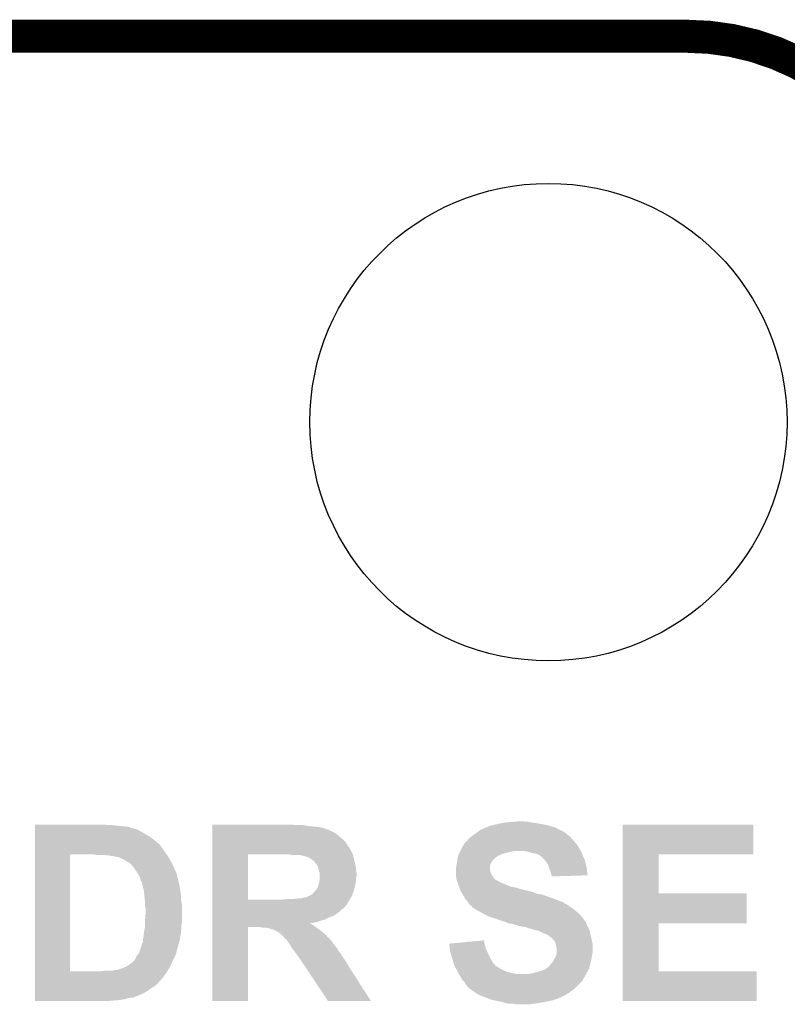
# Model space of a CAD drawing. Extents: x -0.05 to 0.95, y -0.15 to 1.54.
# Tile 44 of 45: x 0.62 to 0.76, y 1.36 to 1.54. Entities that reach past the tile are written whole.
import ezdxf

# ---------------------------------------------------------------- set-up
doc = ezdxf.new("R2010")
doc.units = 0
doc.layers.get('0').update_dxf_attribs({"linetype": 'CONTINUOUS'})
for name, color, linetype in [('ACCEL_35_CLICK_V101_GKO', 5, 'CONTINUOUS'), ('ACCEL_35_CLICK_V101_GTO', 14, 'CONTINUOUS'), ('ACCEL_35_CLICK_V101_GTS', 12, 'CONTINUOUS')]:
    doc.layers.add(name, color=color, linetype=linetype)

# ---------------------------------------------------------------- blocks, each defined once
blk = doc.blocks.new('ROUND_9')
blk.add_circle((0, 0), 0.0433)

msp = doc.modelspace()

# ---------------------------------------------------------------- linework, layer by layer
at = {"layer": 'ACCEL_35_CLICK_V101_GKO', "const_width": 0.006}
msp.add_lwpolyline([(0.16, 1.54), (0.74, 1.54)], dxfattribs=at)
msp.add_lwpolyline([(0.785, 1.495, 0.414214), (0.74, 1.54)], format="xyb", dxfattribs=at)
at = {"layer": 'ACCEL_35_CLICK_V101_GTO'}
for points in [[(0.6218, 1.3969), (0.6218, 1.397), (0.6349, 1.3969), (0.6345, 1.397)], [(0.6218, 1.3968), (0.6218, 1.3969), (0.6367, 1.3968), (0.6358, 1.3969)], [(0.6218, 1.3967), (0.6218, 1.3968), (0.6378, 1.3967), (0.6367, 1.3968)], [(0.6218, 1.3966), (0.6218, 1.3967), (0.6387, 1.3966), (0.6378, 1.3967)], [(0.654, 1.3969), (0.654, 1.397), (0.6689, 1.3969), (0.6684, 1.397)], [(0.654, 1.3967), (0.654, 1.3969), (0.6717, 1.3967), (0.6705, 1.3969)], [(0.654, 1.3966), (0.654, 1.3967), (0.6729, 1.3966), (0.6717, 1.3967)], [(0.7038, 1.3965), (0.7042, 1.3967), (0.7162, 1.3965), (0.7154, 1.3967)], [(0.7042, 1.3967), (0.7045, 1.3968), (0.7154, 1.3967), (0.71505, 1.3968)], [(0.7045, 1.3968), (0.7049, 1.3969), (0.71505, 1.3968), (0.7147, 1.3969)], [(0.7049, 1.3969), (0.7053, 1.397), (0.7147, 1.3969), (0.7142, 1.397)], [(0.7053, 1.397), (0.7062, 1.3972), (0.7142, 1.397), (0.7132, 1.3972)], [(0.7062, 1.3972), (0.70675, 1.3973), (0.7132, 1.3972), (0.7125, 1.3973)], [(0.70675, 1.3973), (0.7073, 1.3974), (0.7125, 1.3973), (0.7119, 1.3974)], [(0.7073, 1.3974), (0.7085, 1.3975), (0.7119, 1.3974), (0.7113, 1.3975)], [(0.7085, 1.3975), (0.7098, 1.3976), (0.7108, 1.3975), (0.7104, 1.3976)], [(0.7285, 1.3916), (0.7285, 1.397), (0.7522, 1.3916), (0.7522, 1.397)], [(0.7285, 1.397), (0.7285, 1.397), (0.7522, 1.397), (0.7285, 1.397)], [(0.6218, 1.3963), (0.6218, 1.3966), (0.6396, 1.3963), (0.6387, 1.3966)], [(0.6218, 1.3962), (0.6218, 1.3963), (0.6399, 1.3962), (0.6397, 1.3963)], [(0.6218, 1.3963), (0.6218, 1.3963), (0.6397, 1.3963), (0.6396, 1.3963)], [(0.6218, 1.396), (0.6218, 1.3962), (0.6406, 1.396), (0.6401, 1.3962)], [(0.6218, 1.3962), (0.6218, 1.3962), (0.6401, 1.3962), (0.6399, 1.3962)], [(0.6218, 1.3952), (0.6218, 1.396), (0.642, 1.3952), (0.6406, 1.396)], [(0.6218, 1.3947), (0.6218, 1.3952), (0.6428, 1.3947), (0.642, 1.3952)], [(0.654, 1.3964), (0.654, 1.3966), (0.6741, 1.3964), (0.6729, 1.3966)], [(0.654, 1.3962), (0.654, 1.3964), (0.6746, 1.3962), (0.6741, 1.3964)], [(0.654, 1.3961), (0.654, 1.3962), (0.675, 1.3961), (0.6746, 1.3962)], [(0.654, 1.396), (0.654, 1.3961), (0.6751, 1.396), (0.6751, 1.3961)], [(0.654, 1.3961), (0.654, 1.3961), (0.6751, 1.3961), (0.675, 1.3961)], [(0.654, 1.3959), (0.654, 1.396), (0.6754, 1.3959), (0.6751, 1.396)], [(0.654, 1.3954), (0.654, 1.3959), (0.6764, 1.3954), (0.6754, 1.3959)], [(0.654, 1.3944), (0.654, 1.3954), (0.6776, 1.3944), (0.6764, 1.3954)], [(0.70098, 1.3948), (0.7011, 1.3949), (0.7189, 1.3948), (0.7188, 1.3949)], [(0.7011, 1.3949), (0.7018, 1.3954), (0.7188, 1.3949), (0.7182, 1.3954)], [(0.7018, 1.3954), (0.70233, 1.3958), (0.7182, 1.3954), (0.7176, 1.3958)], [(0.70233, 1.3958), (0.7026, 1.396), (0.7176, 1.3958), (0.71713, 1.396)], [(0.7026, 1.396), (0.70283, 1.3961), (0.71713, 1.396), (0.7169, 1.3961)], [(0.70283, 1.3961), (0.7035, 1.3964), (0.7169, 1.3961), (0.71637, 1.3964)], [(0.7035, 1.3964), (0.7036, 1.3965), (0.71637, 1.3964), (0.7162, 1.3965)], [(0.6218, 1.3941), (0.6218, 1.3947), (0.6436, 1.3941), (0.6428, 1.3947)], [(0.6218, 1.3934), (0.6218, 1.3941), (0.6444, 1.3934), (0.6436, 1.3941)], [(0.6218, 1.3933), (0.6218, 1.3934), (0.6445, 1.3933), (0.6445, 1.3934)], [(0.6218, 1.3934), (0.6218, 1.3934), (0.6445, 1.3934), (0.6444, 1.3934)], [(0.6218, 1.393), (0.6218, 1.3933), (0.6447, 1.393), (0.6445, 1.3933)], [(0.654, 1.3938), (0.654, 1.3944), (0.6782, 1.3938), (0.6776, 1.3944)], [(0.654, 1.393), (0.654, 1.3938), (0.6787, 1.393), (0.6782, 1.3938)], [(0.699, 1.3922), (0.6995, 1.3932), (0.72088, 1.3922), (0.72028, 1.3932)], [(0.6995, 1.3932), (0.6996, 1.3933), (0.72028, 1.3932), (0.72022, 1.3933)], [(0.6996, 1.3933), (0.69973, 1.3935), (0.72022, 1.3933), (0.7201, 1.3935)], [(0.69973, 1.3935), (0.6998, 1.3936), (0.7201, 1.3935), (0.72, 1.3936)], [(0.6998, 1.3936), (0.7, 1.3938), (0.72, 1.3936), (0.7198, 1.3938)], [(0.7, 1.3938), (0.7001, 1.3939), (0.7198, 1.3938), (0.71972, 1.3939)], [(0.7001, 1.3939), (0.70034, 1.3942), (0.71972, 1.3939), (0.7195, 1.3942)], [(0.70034, 1.3942), (0.7005, 1.3944), (0.7195, 1.3942), (0.7193, 1.3944)], [(0.7005, 1.3944), (0.70074, 1.3946), (0.7193, 1.3944), (0.7191, 1.3946)], [(0.70074, 1.3946), (0.70098, 1.3948), (0.7191, 1.3946), (0.719, 1.3948)], [(0.70098, 1.3948), (0.70098, 1.3948), (0.719, 1.3948), (0.7189, 1.3948)], [(0.6218, 1.3925), (0.6218, 1.393), (0.6451, 1.3925), (0.6447, 1.393)], [(0.6218, 1.3919), (0.6218, 1.3925), (0.6455, 1.3919), (0.6451, 1.3925)], [(0.6218, 1.3916), (0.6218, 1.3919), (0.64571, 1.3916), (0.6455, 1.3919)], [(0.6218, 1.3704), (0.6218, 1.3916), (0.6282, 1.3704), (0.6282, 1.3916)], [(0.633, 1.3915), (0.6324, 1.3916), (0.64579, 1.3915), (0.64571, 1.3916)], [(0.6349, 1.3914), (0.6345, 1.3915), (0.64586, 1.3914), (0.64579, 1.3915)], [(0.6357, 1.3913), (0.6352, 1.3914), (0.64593, 1.3913), (0.64586, 1.3914)], [(0.6363, 1.3912), (0.6361, 1.3913), (0.646, 1.3912), (0.64593, 1.3913)], [(0.654, 1.3928), (0.654, 1.393), (0.6789, 1.3928), (0.6787, 1.393)], [(0.654, 1.3916), (0.654, 1.3928), (0.6795, 1.3916), (0.6789, 1.3928)], [(0.654, 1.3834), (0.654, 1.3916), (0.6605, 1.3834), (0.6605, 1.3916)], [(0.6683, 1.3915), (0.6679, 1.3916), (0.67953, 1.3915), (0.6795, 1.3916)], [(0.6701, 1.3914), (0.67, 1.3915), (0.67955, 1.3914), (0.67953, 1.3915)], [(0.6707, 1.3913), (0.6702, 1.3914), (0.67958, 1.3913), (0.67955, 1.3914)], [(0.6713, 1.3911), (0.6707, 1.3913), (0.67963, 1.3911), (0.67958, 1.3913)], [(0.69855, 1.391), (0.69865, 1.3914), (0.7054, 1.391), (0.706, 1.3914)], [(0.69865, 1.3914), (0.6987, 1.3916), (0.706, 1.3914), (0.70647, 1.3916)], [(0.6987, 1.3916), (0.69875, 1.3917), (0.70647, 1.3916), (0.7067, 1.3917)], [(0.69875, 1.3917), (0.69885, 1.3919), (0.7067, 1.3917), (0.7075, 1.3919)], [(0.69885, 1.3919), (0.69895, 1.3921), (0.7075, 1.3919), (0.7082, 1.3921)], [(0.69895, 1.3921), (0.699, 1.3922), (0.7082, 1.3921), (0.7088, 1.3922)], [(0.7115, 1.392), (0.7107, 1.3922), (0.721, 1.392), (0.72088, 1.3922)], [(0.7122, 1.3918), (0.7115, 1.392), (0.72107, 1.3918), (0.721, 1.392)], [(0.7128, 1.3917), (0.7122, 1.3918), (0.7211, 1.3917), (0.72107, 1.3918)], [(0.7133, 1.3915), (0.7128, 1.3917), (0.72117, 1.3915), (0.7211, 1.3917)], [(0.71345, 1.3914), (0.7133, 1.3915), (0.7212, 1.3914), (0.72117, 1.3915)], [(0.7136, 1.3913), (0.71345, 1.3914), (0.72125, 1.3913), (0.7212, 1.3914)], [(0.7141, 1.3908), (0.7136, 1.3913), (0.7215, 1.3908), (0.72125, 1.3913)], [(0.7285, 1.3845), (0.7285, 1.3916), (0.735, 1.3845), (0.735, 1.3916)], [(0.7285, 1.3916), (0.7285, 1.3916), (0.735, 1.3916), (0.7522, 1.3916)], [(0.637, 1.3911), (0.6364, 1.3912), (0.64606, 1.3911), (0.646, 1.3912)], [(0.6376, 1.3908), (0.637, 1.3911), (0.64622, 1.3908), (0.64606, 1.3911)], [(0.6381, 1.3906), (0.6376, 1.3908), (0.64633, 1.3906), (0.64622, 1.3908)], [(0.6385, 1.3903), (0.6381, 1.3906), (0.6465, 1.3903), (0.64633, 1.3906)], [(0.6389, 1.3901), (0.6385, 1.3903), (0.6466, 1.3901), (0.6465, 1.3903)], [(0.6391, 1.3899), (0.6389, 1.3901), (0.6467, 1.3899), (0.6466, 1.3901)], [(0.6393, 1.3898), (0.6391, 1.3899), (0.64675, 1.3898), (0.6467, 1.3899)], [(0.6393, 1.3897), (0.6393, 1.3898), (0.6468, 1.3897), (0.64675, 1.3898)], [(0.6397, 1.3893), (0.6393, 1.3897), (0.647, 1.3893), (0.6468, 1.3897)], [(0.6717, 1.3909), (0.6713, 1.3911), (0.67968, 1.3909), (0.67963, 1.3911)], [(0.6723, 1.3905), (0.6717, 1.3909), (0.67978, 1.3905), (0.67968, 1.3909)], [(0.6726, 1.3902), (0.6723, 1.3905), (0.67985, 1.3902), (0.67978, 1.3905)], [(0.6726, 1.3901), (0.6726, 1.3902), (0.67988, 1.3901), (0.67985, 1.3902)], [(0.6727, 1.39), (0.6726, 1.3901), (0.6799, 1.39), (0.67988, 1.3901)], [(0.6729, 1.3898), (0.6727, 1.39), (0.67994, 1.3898), (0.6799, 1.39)], [(0.6732, 1.3893), (0.6729, 1.3898), (0.68004, 1.3893), (0.67994, 1.3898)], [(0.6983, 1.3895), (0.69837, 1.3899), (0.7044, 1.3895), (0.7045, 1.3899)], [(0.69837, 1.3899), (0.6984, 1.3901), (0.7045, 1.3899), (0.70463, 1.3901)], [(0.6984, 1.3901), (0.69846, 1.3905), (0.70463, 1.3901), (0.7049, 1.3905)], [(0.69846, 1.3905), (0.6985, 1.3908), (0.7049, 1.3905), (0.7052, 1.3908)], [(0.6985, 1.3908), (0.69855, 1.391), (0.7052, 1.3908), (0.7054, 1.391)], [(0.7143, 1.3906), (0.7141, 1.3908), (0.72156, 1.3906), (0.7215, 1.3908)], [(0.7147, 1.3901), (0.7143, 1.3906), (0.7217, 1.3901), (0.72156, 1.3906)], [(0.715, 1.3895), (0.7147, 1.3901), (0.72187, 1.3895), (0.7217, 1.3901)], [(0.6401, 1.3887), (0.6397, 1.3893), (0.64727, 1.3887), (0.647, 1.3893)], [(0.6404, 1.3882), (0.6401, 1.3887), (0.6475, 1.3882), (0.64727, 1.3887)], [(0.64048, 1.3881), (0.6404, 1.3882), (0.6475, 1.3881), (0.6475, 1.3882)], [(0.64063, 1.3879), (0.64048, 1.3881), (0.6476, 1.3879), (0.6475, 1.3881)], [(0.6407, 1.3878), (0.64063, 1.3879), (0.6476, 1.3878), (0.6476, 1.3879)], [(0.64078, 1.3876), (0.6407, 1.3878), (0.6476, 1.3876), (0.6476, 1.3878)], [(0.67327, 1.389), (0.6732, 1.3893), (0.6801, 1.389), (0.68004, 1.3893)], [(0.6735, 1.3881), (0.67327, 1.389), (0.68019, 1.3881), (0.6801, 1.389)], [(0.6735, 1.388), (0.6735, 1.3881), (0.6802, 1.388), (0.68019, 1.3881)], [(0.6735, 1.3876), (0.6735, 1.388), (0.6802, 1.3876), (0.6802, 1.388)], [(0.6982, 1.389), (0.6983, 1.3895), (0.7044, 1.389), (0.7044, 1.3895)], [(0.6982, 1.3886), (0.6982, 1.389), (0.7044, 1.3886), (0.7044, 1.389)], [(0.6982, 1.3884), (0.6982, 1.3886), (0.7045, 1.3884), (0.7044, 1.3886)], [(0.6982, 1.3881), (0.6982, 1.3884), (0.7046, 1.3881), (0.7045, 1.3884)], [(0.6982, 1.3879), (0.6982, 1.3881), (0.7047, 1.3879), (0.7046, 1.3881)], [(0.69823, 1.3877), (0.6982, 1.3879), (0.7048, 1.3877), (0.7047, 1.3879)], [(0.71503, 1.3894), (0.715, 1.3895), (0.7219, 1.3894), (0.72187, 1.3895)], [(0.7152, 1.3889), (0.71503, 1.3894), (0.72197, 1.3889), (0.7219, 1.3894)], [(0.71528, 1.3887), (0.7152, 1.3889), (0.722, 1.3887), (0.72197, 1.3889)], [(0.7154, 1.3884), (0.71528, 1.3887), (0.72203, 1.3884), (0.722, 1.3887)], [(0.7155, 1.388), (0.7154, 1.3884), (0.72208, 1.388), (0.72203, 1.3884)], [(0.71557, 1.3878), (0.7155, 1.388), (0.7221, 1.3878), (0.72208, 1.388)], [(0.7156, 1.3877), (0.71557, 1.3878), (0.71884, 1.3877), (0.7221, 1.3878)], [(0.64086, 1.3874), (0.64078, 1.3876), (0.6477, 1.3874), (0.6476, 1.3876)], [(0.6409, 1.3873), (0.64086, 1.3874), (0.64773, 1.3873), (0.6477, 1.3874)], [(0.641, 1.3869), (0.6409, 1.3873), (0.64783, 1.3869), (0.64773, 1.3873)], [(0.6411, 1.3867), (0.641, 1.3869), (0.64787, 1.3867), (0.64783, 1.3869)], [(0.6412, 1.3867), (0.6411, 1.3867), (0.64788, 1.3867), (0.64787, 1.3867)], [(0.6412, 1.3866), (0.6412, 1.3867), (0.6479, 1.3866), (0.64788, 1.3867)], [(0.6414, 1.3858), (0.6412, 1.3866), (0.64806, 1.3858), (0.6479, 1.3866)], [(0.6732, 1.3858), (0.67345, 1.3868), (0.67988, 1.3858), (0.6801, 1.3868)], [(0.67345, 1.3868), (0.6735, 1.387), (0.6801, 1.3868), (0.6801, 1.387)], [(0.6735, 1.3874), (0.6735, 1.3876), (0.6801, 1.3874), (0.6802, 1.3876)], [(0.6735, 1.387), (0.6735, 1.3874), (0.6801, 1.387), (0.6801, 1.3874)], [(0.69827, 1.3874), (0.69823, 1.3877), (0.705, 1.3874), (0.7048, 1.3877)], [(0.6983, 1.3872), (0.69827, 1.3874), (0.7052, 1.3872), (0.705, 1.3874)], [(0.69837, 1.387), (0.6983, 1.3872), (0.7054, 1.387), (0.7052, 1.3872)], [(0.6984, 1.3869), (0.69837, 1.387), (0.7056, 1.3869), (0.7054, 1.387)], [(0.69843, 1.3868), (0.6984, 1.3869), (0.7057, 1.3868), (0.7056, 1.3869)], [(0.69847, 1.3867), (0.69843, 1.3868), (0.706, 1.3867), (0.7057, 1.3868)], [(0.6985, 1.3866), (0.69847, 1.3867), (0.7062, 1.3866), (0.706, 1.3867)], [(0.69857, 1.3864), (0.6985, 1.3866), (0.7065, 1.3864), (0.7062, 1.3866)], [(0.6986, 1.3863), (0.69857, 1.3864), (0.7069, 1.3863), (0.7065, 1.3864)], [(0.69867, 1.3861), (0.6986, 1.3863), (0.7073, 1.3861), (0.7069, 1.3863)], [(0.6987, 1.386), (0.69867, 1.3861), (0.70755, 1.386), (0.7073, 1.3861)], [(0.69881, 1.3857), (0.6987, 1.386), (0.7083, 1.3857), (0.70755, 1.386)], [(0.7156, 1.3876), (0.7156, 1.3877), (0.7156, 1.3876), (0.71884, 1.3877)], [(0.64144, 1.3856), (0.6414, 1.3858), (0.6481, 1.3856), (0.64806, 1.3858)], [(0.6416, 1.3849), (0.64144, 1.3856), (0.64822, 1.3849), (0.6481, 1.3856)], [(0.64165, 1.3844), (0.6416, 1.3849), (0.6483, 1.3844), (0.64822, 1.3849)], [(0.6417, 1.3839), (0.64165, 1.3844), (0.6483, 1.3839), (0.6483, 1.3844)], [(0.6717, 1.3841), (0.6723, 1.3845), (0.67934, 1.3841), (0.6795, 1.3845)], [(0.6723, 1.3845), (0.6725, 1.3848), (0.6795, 1.3845), (0.67962, 1.3848)], [(0.6725, 1.3848), (0.6727, 1.385), (0.67962, 1.3848), (0.6797, 1.385)], [(0.6727, 1.385), (0.6729, 1.3852), (0.6797, 1.385), (0.67974, 1.3852)], [(0.6729, 1.3853), (0.6731, 1.3855), (0.67977, 1.3853), (0.67981, 1.3855)], [(0.6729, 1.3852), (0.6729, 1.3853), (0.67974, 1.3852), (0.67977, 1.3853)], [(0.6731, 1.3855), (0.6732, 1.3858), (0.67981, 1.3855), (0.67988, 1.3858)], [(0.69885, 1.3856), (0.69881, 1.3857), (0.709, 1.3856), (0.7083, 1.3857)], [(0.69892, 1.3854), (0.69885, 1.3856), (0.7096, 1.3854), (0.709, 1.3856)], [(0.69906, 1.385), (0.69892, 1.3854), (0.7112, 1.385), (0.7096, 1.3854)], [(0.6991, 1.3849), (0.69906, 1.385), (0.7114, 1.3849), (0.7113, 1.385)], [(0.69906, 1.385), (0.69906, 1.385), (0.7113, 1.385), (0.7112, 1.385)], [(0.69916, 1.3848), (0.6991, 1.3849), (0.712, 1.3848), (0.7117, 1.3849)], [(0.6991, 1.3849), (0.6991, 1.3849), (0.7117, 1.3849), (0.7114, 1.3849)], [(0.69922, 1.3847), (0.69916, 1.3848), (0.7124, 1.3847), (0.712, 1.3848)], [(0.69934, 1.3845), (0.69922, 1.3847), (0.7128, 1.3845), (0.7124, 1.3847)], [(0.6994, 1.3844), (0.69934, 1.3845), (0.7133, 1.3844), (0.7128, 1.3845)], [(0.69946, 1.3843), (0.6994, 1.3844), (0.7139, 1.3843), (0.7133, 1.3844)], [(0.6997, 1.3839), (0.69946, 1.3843), (0.715, 1.3839), (0.7139, 1.3843)], [(0.7285, 1.3791), (0.7285, 1.3845), (0.751, 1.3791), (0.751, 1.3845)], [(0.7285, 1.3845), (0.7285, 1.3845), (0.751, 1.3845), (0.735, 1.3845)], [(0.64172, 1.3837), (0.6417, 1.3839), (0.6483, 1.3837), (0.6483, 1.3839)], [(0.6418, 1.383), (0.64172, 1.3837), (0.6484, 1.383), (0.6483, 1.3837)], [(0.6418, 1.3823), (0.6418, 1.383), (0.6485, 1.3823), (0.6484, 1.383)], [(0.654, 1.3825), (0.654, 1.3834), (0.6784, 1.3825), (0.67894, 1.3834)], [(0.654, 1.3834), (0.654, 1.3834), (0.6668, 1.3834), (0.6605, 1.3834)], [(0.654, 1.382), (0.654, 1.3825), (0.678, 1.382), (0.6784, 1.3825)], [(0.6668, 1.3834), (0.6677, 1.3835), (0.67894, 1.3834), (0.679, 1.3835)], [(0.6687, 1.3835), (0.6696, 1.3836), (0.679, 1.3835), (0.67906, 1.3836)], [(0.6701, 1.3836), (0.6704, 1.3837), (0.67906, 1.3836), (0.67912, 1.3837)], [(0.6704, 1.3837), (0.6708, 1.3838), (0.67912, 1.3837), (0.67918, 1.3838)], [(0.6711, 1.3838), (0.6712, 1.3839), (0.67918, 1.3838), (0.67924, 1.3839)], [(0.6712, 1.3839), (0.6714, 1.384), (0.67924, 1.3839), (0.6793, 1.384)], [(0.6714, 1.384), (0.6717, 1.3841), (0.6793, 1.384), (0.67934, 1.3841)], [(0.6999, 1.3835), (0.6997, 1.3839), (0.7161, 1.3835), (0.715, 1.3839)], [(0.7002, 1.3832), (0.6999, 1.3835), (0.71692, 1.3832), (0.7161, 1.3835)], [(0.70027, 1.3831), (0.7002, 1.3832), (0.7172, 1.3831), (0.71692, 1.3832)], [(0.7004, 1.3829), (0.70027, 1.3831), (0.7177, 1.3829), (0.7172, 1.3831)], [(0.7006, 1.3826), (0.7004, 1.3829), (0.7181, 1.3826), (0.7177, 1.3829)], [(0.7008, 1.3824), (0.7006, 1.3826), (0.7185, 1.3824), (0.7182, 1.3826)], [(0.7006, 1.3826), (0.7006, 1.3826), (0.7182, 1.3826), (0.7181, 1.3826)], [(0.701, 1.3823), (0.7008, 1.3824), (0.71863, 1.3823), (0.7185, 1.3824)], [(0.6418, 1.3822), (0.6418, 1.3823), (0.6485, 1.3822), (0.6485, 1.3823)], [(0.6419, 1.3819), (0.6418, 1.3822), (0.6485, 1.3819), (0.6485, 1.3822)], [(0.6418, 1.3796), (0.6419, 1.3809), (0.6485, 1.3796), (0.6485, 1.3809)], [(0.6419, 1.3809), (0.6419, 1.3819), (0.6485, 1.3809), (0.6485, 1.3819)], [(0.654, 1.3818), (0.654, 1.382), (0.6778, 1.3818), (0.678, 1.382)], [(0.654, 1.3817), (0.654, 1.3818), (0.6776, 1.3817), (0.6778, 1.3818)], [(0.654, 1.3813), (0.654, 1.3817), (0.6772, 1.3813), (0.6776, 1.3817)], [(0.654, 1.381), (0.654, 1.3813), (0.6768, 1.381), (0.6772, 1.3813)], [(0.654, 1.3808), (0.654, 1.381), (0.6765, 1.3808), (0.6768, 1.381)], [(0.654, 1.3805), (0.654, 1.3808), (0.6761, 1.3805), (0.6765, 1.3808)], [(0.7011, 1.3822), (0.701, 1.3823), (0.71877, 1.3822), (0.71863, 1.3823)], [(0.7011, 1.3821), (0.7011, 1.3822), (0.7189, 1.3821), (0.71877, 1.3822)], [(0.7015, 1.3818), (0.7011, 1.3821), (0.7194, 1.3818), (0.7189, 1.3821)], [(0.7025, 1.3812), (0.7015, 1.3818), (0.72012, 1.3812), (0.7194, 1.3818)], [(0.7033, 1.3808), (0.7025, 1.3812), (0.7206, 1.3808), (0.72012, 1.3812)], [(0.7043, 1.3803), (0.7033, 1.3808), (0.72103, 1.3803), (0.7206, 1.3808)], [(0.6418, 1.3793), (0.6418, 1.3796), (0.6485, 1.3793), (0.6485, 1.3796)], [(0.6418, 1.3788), (0.6418, 1.3793), (0.6484, 1.3788), (0.6485, 1.3793)], [(0.6418, 1.3784), (0.6418, 1.3788), (0.6484, 1.3784), (0.6484, 1.3788)], [(0.654, 1.3803), (0.654, 1.3805), (0.6756, 1.3803), (0.6761, 1.3805)], [(0.654, 1.3801), (0.654, 1.3803), (0.675, 1.3801), (0.6756, 1.3803)], [(0.654, 1.3798), (0.654, 1.3801), (0.6745, 1.3798), (0.675, 1.3801)], [(0.654, 1.3796), (0.654, 1.3798), (0.6738, 1.3796), (0.6745, 1.3798)], [(0.654, 1.3794), (0.654, 1.3796), (0.6732, 1.3794), (0.6738, 1.3796)], [(0.654, 1.3792), (0.654, 1.3794), (0.6725, 1.3792), (0.6732, 1.3794)], [(0.654, 1.3791), (0.654, 1.3792), (0.67174, 1.3791), (0.6725, 1.3792)], [(0.654, 1.379), (0.654, 1.3791), (0.6718, 1.379), (0.6718, 1.3791)], [(0.654, 1.3791), (0.654, 1.3791), (0.6718, 1.3791), (0.67174, 1.3791)], [(0.654, 1.3789), (0.654, 1.379), (0.6721, 1.3789), (0.6718, 1.379)], [(0.654, 1.3784), (0.654, 1.3789), (0.67277, 1.3784), (0.6721, 1.3789)], [(0.7049, 1.3801), (0.7043, 1.3803), (0.7212, 1.3801), (0.72103, 1.3803)], [(0.7061, 1.3797), (0.7049, 1.3801), (0.72149, 1.3797), (0.7212, 1.3801)], [(0.7066, 1.3795), (0.7061, 1.3797), (0.72163, 1.3795), (0.72149, 1.3797)], [(0.7071, 1.3794), (0.7066, 1.3795), (0.7217, 1.3794), (0.72163, 1.3795)], [(0.7073, 1.3793), (0.7071, 1.3794), (0.7218, 1.3793), (0.7217, 1.3794)], [(0.7075, 1.3792), (0.7073, 1.3793), (0.72183, 1.3792), (0.7218, 1.3793)], [(0.7081, 1.379), (0.7075, 1.3792), (0.7219, 1.379), (0.72183, 1.3792)], [(0.7091, 1.3788), (0.7084, 1.379), (0.722, 1.3788), (0.7219, 1.379)], [(0.7097, 1.3786), (0.7091, 1.3788), (0.7221, 1.3786), (0.722, 1.3788)], [(0.7285, 1.3704), (0.7285, 1.3791), (0.735, 1.3704), (0.735, 1.3791)], [(0.7285, 1.3791), (0.7285, 1.3791), (0.735, 1.3791), (0.751, 1.3791)], [(0.6415, 1.3766), (0.64157, 1.3772), (0.64819, 1.3766), (0.6483, 1.3772)], [(0.64157, 1.3772), (0.6416, 1.3775), (0.6483, 1.3772), (0.64833, 1.3775)], [(0.6416, 1.3775), (0.64178, 1.3783), (0.64833, 1.3775), (0.6484, 1.3783)], [(0.64178, 1.3783), (0.6418, 1.3784), (0.6484, 1.3783), (0.6484, 1.3784)], [(0.654, 1.365), (0.654, 1.3784), (0.6605, 1.365), (0.6605, 1.3784)], [(0.654, 1.3784), (0.654, 1.3784), (0.6605, 1.3784), (0.6626, 1.3784)], [(0.6632, 1.3783), (0.6626, 1.3784), (0.6729, 1.3783), (0.67277, 1.3784)], [(0.6646, 1.3781), (0.6638, 1.3783), (0.6732, 1.3781), (0.6729, 1.3783)], [(0.6648, 1.378), (0.6646, 1.3781), (0.67335, 1.378), (0.6732, 1.3781)], [(0.6652, 1.3779), (0.665, 1.378), (0.6735, 1.3779), (0.67335, 1.378)], [(0.6658, 1.3776), (0.6652, 1.3779), (0.67388, 1.3776), (0.6735, 1.3779)], [(0.66595, 1.3775), (0.6658, 1.3776), (0.674, 1.3775), (0.67388, 1.3776)], [(0.6664, 1.3772), (0.66595, 1.3775), (0.67436, 1.3772), (0.674, 1.3775)], [(0.6666, 1.377), (0.6664, 1.3772), (0.6746, 1.377), (0.67436, 1.3772)], [(0.7109, 1.3784), (0.7097, 1.3786), (0.7222, 1.3784), (0.7221, 1.3786)], [(0.7114, 1.3782), (0.7109, 1.3784), (0.7223, 1.3782), (0.7222, 1.3784)], [(0.7118, 1.3781), (0.7114, 1.3782), (0.72235, 1.3781), (0.7223, 1.3782)], [(0.7121, 1.378), (0.7118, 1.3781), (0.7224, 1.378), (0.72235, 1.3781)], [(0.7125, 1.3779), (0.7121, 1.378), (0.72242, 1.3779), (0.7224, 1.378)], [(0.7127, 1.3778), (0.7125, 1.3779), (0.72245, 1.3778), (0.72242, 1.3779)], [(0.7133, 1.3777), (0.713, 1.3778), (0.72248, 1.3777), (0.72245, 1.3778)], [(0.7141, 1.3773), (0.7133, 1.3777), (0.72257, 1.3773), (0.72248, 1.3777)], [(0.7146, 1.3771), (0.7141, 1.3773), (0.72262, 1.3771), (0.72257, 1.3773)], [(0.715, 1.3769), (0.7146, 1.3771), (0.72267, 1.3769), (0.72262, 1.3771)], [(0.6412, 1.3753), (0.6414, 1.3757), (0.64788, 1.3753), (0.64799, 1.3757)], [(0.6412, 1.3751), (0.6412, 1.3753), (0.64783, 1.3751), (0.64788, 1.3753)], [(0.6414, 1.3759), (0.64143, 1.3761), (0.64805, 1.3759), (0.6481, 1.3761)], [(0.6414, 1.3757), (0.6414, 1.3759), (0.64799, 1.3757), (0.64805, 1.3759)], [(0.64143, 1.3761), (0.6415, 1.3766), (0.6481, 1.3761), (0.64819, 1.3766)], [(0.667, 1.3766), (0.6666, 1.377), (0.67493, 1.3766), (0.6746, 1.377)], [(0.6671, 1.3764), (0.667, 1.3766), (0.6751, 1.3764), (0.67493, 1.3766)], [(0.6674, 1.3762), (0.6671, 1.3764), (0.67533, 1.3762), (0.6752, 1.3764)], [(0.6671, 1.3764), (0.6671, 1.3764), (0.6752, 1.3764), (0.6751, 1.3764)], [(0.66747, 1.3761), (0.6674, 1.3762), (0.6754, 1.3761), (0.67533, 1.3762)], [(0.66769, 1.3758), (0.66747, 1.3761), (0.6757, 1.3758), (0.6754, 1.3761)], [(0.6679, 1.3755), (0.66769, 1.3758), (0.6759, 1.3755), (0.6757, 1.3758)], [(0.66809, 1.3752), (0.6679, 1.3755), (0.6761, 1.3752), (0.6759, 1.3755)], [(0.697, 1.3754), (0.69805, 1.3755), (0.70342, 1.3754), (0.7034, 1.3755)], [(0.69705, 1.3749), (0.697, 1.3754), (0.7035, 1.3749), (0.70342, 1.3754)], [(0.69805, 1.3755), (0.70015, 1.3757), (0.7034, 1.3755), (0.7033, 1.3757)], [(0.70015, 1.3757), (0.7033, 1.376), (0.7033, 1.3757), (0.7033, 1.376)], [(0.7153, 1.3766), (0.715, 1.3769), (0.72275, 1.3766), (0.72267, 1.3769)], [(0.7156, 1.3765), (0.7153, 1.3766), (0.72277, 1.3765), (0.72275, 1.3766)], [(0.71565, 1.3764), (0.7156, 1.3765), (0.7228, 1.3764), (0.72277, 1.3765)], [(0.7157, 1.3763), (0.71565, 1.3764), (0.72282, 1.3763), (0.7228, 1.3764)], [(0.7161, 1.3759), (0.7157, 1.3763), (0.7229, 1.3759), (0.72282, 1.3763)], [(0.7163, 1.3755), (0.7161, 1.3759), (0.72298, 1.3755), (0.7229, 1.3759)], [(0.7163, 1.3754), (0.7163, 1.3755), (0.723, 1.3754), (0.72298, 1.3755)], [(0.7163, 1.3752), (0.7163, 1.3754), (0.723, 1.3752), (0.723, 1.3754)], [(0.64038, 1.3733), (0.6407, 1.3737), (0.6473, 1.3733), (0.6475, 1.3737)], [(0.6407, 1.3737), (0.64077, 1.3739), (0.6475, 1.3737), (0.6475, 1.3739)], [(0.64077, 1.3739), (0.6409, 1.3743), (0.6475, 1.3739), (0.64761, 1.3743)], [(0.6409, 1.3743), (0.6412, 1.3751), (0.64761, 1.3743), (0.64783, 1.3751)], [(0.6684, 1.3747), (0.66809, 1.3752), (0.67653, 1.3747), (0.6761, 1.3752)], [(0.66855, 1.3745), (0.6684, 1.3747), (0.6767, 1.3745), (0.67653, 1.3747)], [(0.66885, 1.3741), (0.66855, 1.3745), (0.6769, 1.3741), (0.6767, 1.3745)], [(0.669, 1.3739), (0.66885, 1.3741), (0.67706, 1.3739), (0.6769, 1.3741)], [(0.66921, 1.3736), (0.669, 1.3739), (0.6773, 1.3736), (0.67706, 1.3739)], [(0.6695, 1.3732), (0.66921, 1.3736), (0.67754, 1.3732), (0.6773, 1.3736)], [(0.6971, 1.3744), (0.69705, 1.3749), (0.70371, 1.3744), (0.7035, 1.3749)], [(0.6973, 1.3735), (0.6971, 1.3744), (0.7041, 1.3735), (0.70371, 1.3744)], [(0.69757, 1.3727), (0.6973, 1.3735), (0.7045, 1.3727), (0.7041, 1.3735)], [(0.7164, 1.3749), (0.7163, 1.3752), (0.723, 1.3749), (0.723, 1.3752)], [(0.7165, 1.3747), (0.7164, 1.3749), (0.723, 1.3747), (0.723, 1.3749)], [(0.7164, 1.3733), (0.7165, 1.3736), (0.7229, 1.3733), (0.723, 1.3736)], [(0.7165, 1.3736), (0.7165, 1.3747), (0.723, 1.3736), (0.723, 1.3747)], [(0.6387, 1.3714), (0.63923, 1.3718), (0.6464, 1.3714), (0.6466, 1.3718)], [(0.63923, 1.3718), (0.6395, 1.372), (0.6466, 1.3718), (0.64669, 1.372)], [(0.6395, 1.372), (0.6399, 1.3724), (0.64669, 1.372), (0.64687, 1.3724)], [(0.6399, 1.3724), (0.64005, 1.3727), (0.64687, 1.3724), (0.647, 1.3727)], [(0.64005, 1.3727), (0.6402, 1.373), (0.647, 1.3727), (0.6472, 1.373)], [(0.6402, 1.373), (0.6403, 1.3732), (0.6472, 1.373), (0.64727, 1.3732)], [(0.6403, 1.3732), (0.64038, 1.3733), (0.64727, 1.3732), (0.6473, 1.3733)], [(0.66958, 1.3731), (0.6695, 1.3732), (0.6776, 1.3731), (0.67754, 1.3732)], [(0.6698, 1.3728), (0.66958, 1.3731), (0.6778, 1.3728), (0.6776, 1.3731)], [(0.67, 1.3725), (0.6698, 1.3728), (0.678, 1.3725), (0.6778, 1.3728)], [(0.6701, 1.3723), (0.67, 1.3725), (0.67813, 1.3723), (0.678, 1.3725)], [(0.6703, 1.3721), (0.6701, 1.3723), (0.67827, 1.3721), (0.67813, 1.3723)], [(0.6703, 1.372), (0.6703, 1.3721), (0.67833, 1.372), (0.67827, 1.3721)], [(0.6704, 1.3719), (0.6703, 1.372), (0.6784, 1.3719), (0.67833, 1.372)], [(0.67087, 1.3712), (0.6704, 1.3719), (0.6788, 1.3712), (0.6784, 1.3719)], [(0.6976, 1.3726), (0.69757, 1.3727), (0.70456, 1.3726), (0.7045, 1.3727)], [(0.69775, 1.372), (0.6976, 1.3726), (0.7049, 1.372), (0.70456, 1.3726)], [(0.6978, 1.3718), (0.69775, 1.372), (0.70507, 1.3718), (0.7049, 1.372)], [(0.69801, 1.3713), (0.6978, 1.3718), (0.7055, 1.3713), (0.70507, 1.3718)], [(0.7152, 1.3714), (0.7154, 1.3717), (0.72251, 1.3714), (0.72258, 1.3717)], [(0.7154, 1.3717), (0.7155, 1.3718), (0.72258, 1.3717), (0.7226, 1.3718)], [(0.7155, 1.3718), (0.7157, 1.372), (0.7226, 1.3718), (0.72265, 1.372)], [(0.7157, 1.372), (0.71606, 1.3726), (0.72265, 1.372), (0.7228, 1.3726)], [(0.71606, 1.3726), (0.7163, 1.373), (0.7228, 1.3726), (0.72286, 1.373)], [(0.7163, 1.373), (0.7164, 1.3733), (0.72286, 1.373), (0.7229, 1.3733)], [(0.6218, 1.37), (0.6218, 1.3704), (0.6456, 1.37), (0.64584, 1.3704)], [(0.6218, 1.3704), (0.6218, 1.3704), (0.6339, 1.3704), (0.6282, 1.3704)], [(0.6218, 1.3691), (0.6218, 1.37), (0.6449, 1.3691), (0.6456, 1.37)], [(0.6339, 1.3704), (0.6345, 1.3705), (0.64584, 1.3704), (0.6459, 1.3705)], [(0.6358, 1.3705), (0.6364, 1.3706), (0.6459, 1.3705), (0.64596, 1.3706)], [(0.6364, 1.3706), (0.6369, 1.3707), (0.64596, 1.3706), (0.64602, 1.3707)], [(0.637, 1.3707), (0.6372, 1.3708), (0.64602, 1.3707), (0.64608, 1.3708)], [(0.6372, 1.3708), (0.6375, 1.3709), (0.64608, 1.3708), (0.64614, 1.3709)], [(0.6375, 1.3709), (0.6379, 1.371), (0.64614, 1.3709), (0.6462, 1.371)], [(0.6379, 1.371), (0.6387, 1.3714), (0.6462, 1.371), (0.6464, 1.3714)], [(0.675, 1.365), (0.67087, 1.3712), (0.6828, 1.365), (0.6788, 1.3712)], [(0.6981, 1.3711), (0.69801, 1.3713), (0.7059, 1.3711), (0.7056, 1.3713)], [(0.69801, 1.3713), (0.69801, 1.3713), (0.7056, 1.3713), (0.7055, 1.3713)], [(0.69821, 1.3709), (0.6981, 1.3711), (0.7062, 1.3709), (0.7059, 1.3711)], [(0.69839, 1.3706), (0.69821, 1.3709), (0.7068, 1.3706), (0.7062, 1.3709)], [(0.6985, 1.3704), (0.69839, 1.3706), (0.70727, 1.3704), (0.7068, 1.3706)], [(0.69855, 1.3703), (0.6985, 1.3704), (0.7075, 1.3703), (0.70727, 1.3704)], [(0.69865, 1.3701), (0.69855, 1.3703), (0.7083, 1.3701), (0.7075, 1.3703)], [(0.69875, 1.3699), (0.69865, 1.3701), (0.7092, 1.3699), (0.7083, 1.3701)], [(0.6988, 1.3698), (0.69875, 1.3699), (0.72179, 1.3698), (0.72184, 1.3699)], [(0.7113, 1.3699), (0.712, 1.37), (0.72184, 1.3699), (0.7219, 1.37)], [(0.712, 1.37), (0.7127, 1.3702), (0.7219, 1.37), (0.72201, 1.3702)], [(0.7127, 1.3702), (0.7135, 1.3704), (0.72201, 1.3702), (0.72212, 1.3704)], [(0.7135, 1.3704), (0.7143, 1.3707), (0.72212, 1.3704), (0.72229, 1.3707)], [(0.7143, 1.3707), (0.7146, 1.3709), (0.72229, 1.3707), (0.7224, 1.3709)], [(0.7146, 1.3709), (0.7149, 1.3711), (0.7224, 1.3709), (0.72244, 1.3711)], [(0.7149, 1.3711), (0.7152, 1.3714), (0.72244, 1.3711), (0.72251, 1.3714)], [(0.7285, 1.365), (0.7285, 1.3704), (0.7528, 1.365), (0.7528, 1.3704)], [(0.7285, 1.3704), (0.7285, 1.3704), (0.7528, 1.3704), (0.735, 1.3704)], [(0.6218, 1.3682), (0.6218, 1.3691), (0.6441, 1.3682), (0.6449, 1.3691)], [(0.6218, 1.3679), (0.6218, 1.3682), (0.6438, 1.3679), (0.6441, 1.3682)], [(0.69922, 1.3691), (0.6988, 1.3698), (0.7214, 1.3691), (0.72179, 1.3698)], [(0.69928, 1.369), (0.69922, 1.3691), (0.7213, 1.369), (0.7214, 1.3691)], [(0.6994, 1.3688), (0.69928, 1.369), (0.72123, 1.3688), (0.7213, 1.369)], [(0.6995, 1.3687), (0.6994, 1.3688), (0.7212, 1.3687), (0.72123, 1.3688)], [(0.6998, 1.3684), (0.6995, 1.3687), (0.7209, 1.3684), (0.7212, 1.3687)], [(0.7, 1.368), (0.6998, 1.3684), (0.7205, 1.368), (0.7209, 1.3684)], [(0.6218, 1.3676), (0.6218, 1.3679), (0.6434, 1.3676), (0.6438, 1.3679)], [(0.6218, 1.3673), (0.6218, 1.3676), (0.6429, 1.3673), (0.6434, 1.3676)], [(0.6218, 1.3668), (0.6218, 1.3673), (0.6422, 1.3668), (0.6429, 1.3673)], [(0.6218, 1.3664), (0.6218, 1.3668), (0.6415, 1.3664), (0.6422, 1.3668)], [(0.6218, 1.366), (0.6218, 1.3664), (0.6406, 1.366), (0.6415, 1.3664)], [(0.7003, 1.3677), (0.7, 1.368), (0.7202, 1.3677), (0.7205, 1.368)], [(0.7005, 1.3674), (0.7003, 1.3677), (0.7199, 1.3674), (0.7202, 1.3677)], [(0.7007, 1.3673), (0.7005, 1.3674), (0.7198, 1.3673), (0.7199, 1.3674)], [(0.7008, 1.3672), (0.7007, 1.3673), (0.7197, 1.3672), (0.7198, 1.3673)], [(0.70164, 1.3666), (0.7008, 1.3672), (0.7189, 1.3666), (0.7197, 1.3672)], [(0.7022, 1.3662), (0.70164, 1.3666), (0.71826, 1.3662), (0.7189, 1.3666)], [(0.6218, 1.3656), (0.6218, 1.366), (0.6396, 1.3656), (0.6406, 1.366)], [(0.6218, 1.3655), (0.6218, 1.3656), (0.6387, 1.3655), (0.6392, 1.3656)], [(0.6218, 1.3653), (0.6218, 1.3655), (0.638, 1.3653), (0.6387, 1.3655)], [(0.6218, 1.3652), (0.6218, 1.3653), (0.6373, 1.3652), (0.638, 1.3653)], [(0.6218, 1.3651), (0.6218, 1.3652), (0.6363, 1.3651), (0.6373, 1.3652)], [(0.6218, 1.365), (0.6218, 1.3651), (0.63511, 1.365), (0.6363, 1.3651)], [(0.6351, 1.365), (0.6218, 1.365), (0.6351, 1.365), (0.63511, 1.365)], [(0.70243, 1.3661), (0.7022, 1.3662), (0.7181, 1.3661), (0.71826, 1.3662)], [(0.7029, 1.3659), (0.70243, 1.3661), (0.7177, 1.3659), (0.7181, 1.3661)], [(0.7037, 1.3656), (0.7029, 1.3659), (0.7171, 1.3656), (0.7177, 1.3659)], [(0.70393, 1.3655), (0.7037, 1.3656), (0.7169, 1.3655), (0.717, 1.3656)], [(0.7037, 1.3656), (0.7037, 1.3656), (0.717, 1.3656), (0.7171, 1.3656)], [(0.70417, 1.3654), (0.70393, 1.3655), (0.7166, 1.3654), (0.7168, 1.3655)], [(0.70393, 1.3655), (0.70393, 1.3655), (0.7168, 1.3655), (0.7169, 1.3655)], [(0.7044, 1.3653), (0.70417, 1.3654), (0.7163, 1.3653), (0.7166, 1.3654)], [(0.7048, 1.3652), (0.7044, 1.3653), (0.716, 1.3652), (0.7163, 1.3653)], [(0.7052, 1.3651), (0.7048, 1.3652), (0.7156, 1.3651), (0.716, 1.3652)], [(0.7057, 1.365), (0.7052, 1.3651), (0.7152, 1.365), (0.7156, 1.3651)], [(0.7067, 1.3648), (0.7057, 1.365), (0.7142, 1.3648), (0.7152, 1.365)], [(0.7074, 1.3646), (0.7067, 1.3648), (0.713, 1.3646), (0.7142, 1.3648)], [(0.7081, 1.3645), (0.7074, 1.3646), (0.7123, 1.3645), (0.713, 1.3646)], [(0.7091, 1.3644), (0.7086, 1.3645), (0.7116, 1.3644), (0.7123, 1.3645)]]:
    msp.add_solid(points, dxfattribs=at)

# ---------------------------------------------------------------- block references
at = {"layer": 'ACCEL_35_CLICK_V101_GTS'}
msp.add_blockref('ROUND_9', (0.715, 1.47), dxfattribs=at)

doc.saveas('drawing.dxf')
